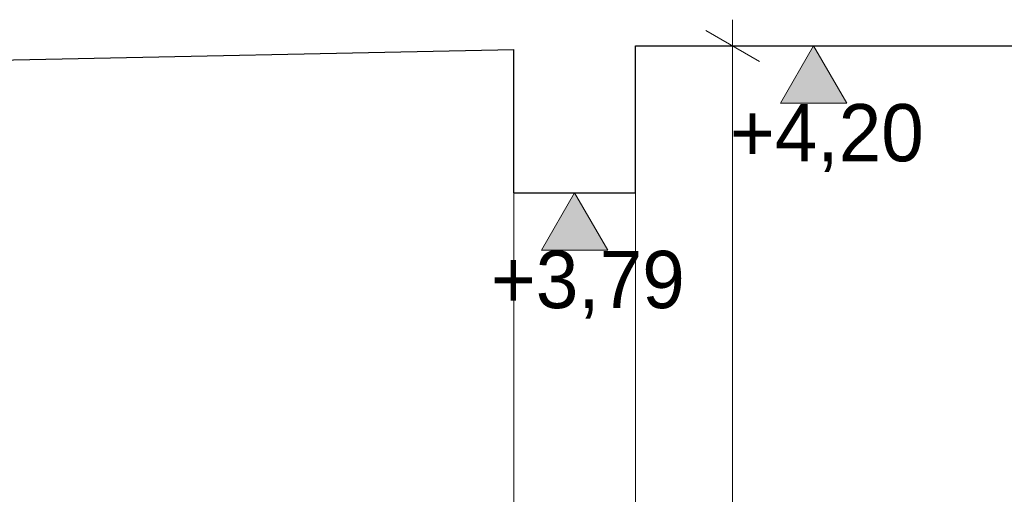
# Model space of a CAD drawing. Extents: x -547885 to -186295, y -25370 to 156194.
# Tile 35 of 256: x -515460 to -512709, y -9382 to -8056. Entities that reach past the tile are written whole.
import ezdxf

# ---------------------------------------------------------------- set-up
doc = ezdxf.new("R2010")
doc.units = 0
doc.header["$MEASUREMENT"] = 0
doc.layers.add('Arch stropy_Nr_Pióra__1', color=7, linetype='Continuous', lineweight=25)
doc.layers.add('INWENT WYMIARY_Nr_Pióra__21', color=7, linetype='Continuous', lineweight=9)
doc.layers.add('INWENT WYMIARY', color=7, linetype='Continuous')
doc.layers.add('INWENT.ŚCIANY_Nr_Pióra__102', color=7, linetype='Continuous', lineweight=9, true_color=0xb4b4b4)
doc.styles.add('GENERATED_STYLE_2', font='txt')
doc.dimstyles.new('GENERATED_STYLE__7', dxfattribs={"dimtxt": 160.000002, "dimasz": 114, "dimexe": 0.18, "dimexo": 0, "dimgap": 0.09, "dimtad": 1, "dimdec": 0, "dimlfac": 0.1, "dimzin": 0, "dimdsep": 46, "dimtxsty": 'GENERATED_STYLE_2', "dimblk": 'ARROWHEAD_2', "dimblk1": 'ARROWHEAD_2', "dimblk2": 'ARROWHEAD_2', "dimcen": 0.09, "dimclrd": 7, "dimclre": 7, "dimclrt": 7, "dimazin": 0, "dimtfac": 1, "dimtdec": 4, "dimtmove": 0, "dimatfit": 3, "dimfxl": 0, "dimtolj": 1, "dimtzin": 0, "dimarcsym": 0})

# ---------------------------------------------------------------- blocks, each defined once
blk = doc.blocks.new('Wymiary_55', base_point=(-513241.7, -8129.6))
at = {"layer": 'INWENT WYMIARY_Nr_Pióra__21', "linetype": 'Continuous'}
blk.add_hatch(color=256, dxfattribs=at).paths.add_polyline_path([(-513241.7, -8129.6), (-513334.5, -8289.6), (-513148.9, -8289.6)], flags=0)
for p, q in [((-513241.7, -8129.6), (-513361.7, -8129.6)), ((-513241.7, -8129.6), (-513334.5, -8289.6)), ((-513241.7, -8129.6), (-513121.7, -8129.6)), ((-513148.9, -8289.6), (-513241.7, -8129.6)), ((-513334.5, -8289.6), (-513148.9, -8289.6))]:
    blk.add_line(p, q, dxfattribs=at)
at = {"layer": 'INWENT WYMIARY_Nr_Pióra__21', "insert": (-513475.1, -8481.6), "char_height": 160, "attachment_point": 7, "style": 'GENERATED_STYLE_2'}
blk.add_mtext('{+4,20}', dxfattribs=at)
blk = doc.blocks.new('Wymiary_56', base_point=(-513909.6, -8539.6))
at = {"layer": 'INWENT WYMIARY_Nr_Pióra__21', "linetype": 'Continuous'}
blk.add_hatch(color=256, dxfattribs=at).paths.add_polyline_path([(-513909.6, -8539.6), (-514002.4, -8699.6), (-513816.8, -8699.6)], flags=0)
for p, q in [((-513909.6, -8539.6), (-514029.6, -8539.6)), ((-513909.6, -8539.6), (-514002.4, -8699.6)), ((-513909.6, -8539.6), (-513789.6, -8539.6)), ((-513816.8, -8699.6), (-513909.6, -8539.6)), ((-514002.4, -8699.6), (-513816.8, -8699.6))]:
    blk.add_line(p, q, dxfattribs=at)
at = {"layer": 'INWENT WYMIARY_Nr_Pióra__21', "insert": (-514143, -8891.6), "char_height": 160, "attachment_point": 7, "style": 'GENERATED_STYLE_2'}
blk.add_mtext('{+3,79}', dxfattribs=at)
blk = doc.blocks.new('*D478')
at = {"layer": 'INWENT WYMIARY_Nr_Pióra__21', "linetype": 'Continuous'}
for p, q in [((-513468.2, -8129.6), (-513468.2, -8056.3)), ((-513393.2, -8172.9), (-513543.2, -8086.3)), ((-513355.7, -8129.6), (-513580.7, -8129.6)), ((-513468.2, -12329.6), (-513468.2, -8129.6)), ((-513543.2, -12286.3), (-513393.2, -12372.9)), ((-513355.7, -12329.6), (-513580.7, -12329.6)), ((-513468.2, -12403), (-513468.2, -12329.6))]:
    blk.add_line(p, q, dxfattribs=at)
at = {"layer": 'INWENT WYMIARY_Nr_Pióra__21', "insert": (-513500.2, -10383.2), "char_height": 160, "attachment_point": 7, "rotation": 90, "style": 'GENERATED_STYLE_2'}
blk.add_mtext('{420}', dxfattribs=at)
blk = doc.blocks.new('ARROWHEAD_2')
at = {"color": 0, "linetype": 'Continuous', "lineweight": 0}
for p, q in [((-0.378, -0.655), (0.378, 0.655)), ((0, 0), (-1, 0))]:
    blk.add_line(p, q, dxfattribs=at)

msp = doc.modelspace()

# ---------------------------------------------------------------- linework, layer by layer
at = {"layer": 'Arch stropy_Nr_Pióra__1', "linetype": 'Continuous'}
for p, q in [((-519349.6, -8249.6), (-514079.6, -8139.6)), ((-514079.6, -8539.6), (-514079.6, -8139.6)), ((-513739.6, -8539.6), (-513739.6, -8129.6)), ((-513739.6, -8129.6), (-508509.6, -8129.6)), ((-514079.6, -8539.6), (-513739.6, -8539.6))]:
    msp.add_line(p, q, dxfattribs=at)
at = {"layer": 'INWENT.ŚCIANY_Nr_Pióra__102', "linetype": 'Continuous'}
for p, q in [((-514079.6, -8539.6), (-514079.6, -12329.6)), ((-513739.6, -8539.6), (-513739.6, -12329.6))]:
    msp.add_line(p, q, dxfattribs=at)

# ---------------------------------------------------------------- block references
at = {"layer": 'INWENT WYMIARY', "linetype": 'Continuous'}
for name, p in [('Wymiary_55', (-513241.7, -8129.6)), ('Wymiary_56', (-513909.6, -8539.6))]:
    msp.add_blockref(name, p, dxfattribs=at)

# ---------------------------------------------------------------- dimensions: what is measured, and where the dimension line sits
dim = msp.add_linear_dim(base=(-513468.2, -12329.6), p1=(-513739.6, -12329.6), p2=(-513739.6, -8129.6), angle=90, dimstyle='GENERATED_STYLE__7', dxfattribs=at)
dim.commit()
dim.dimension.update_dxf_attribs({"geometry": '*D478', "text_midpoint": (-513580.2, -10201.1)})

doc.saveas('drawing.dxf')
